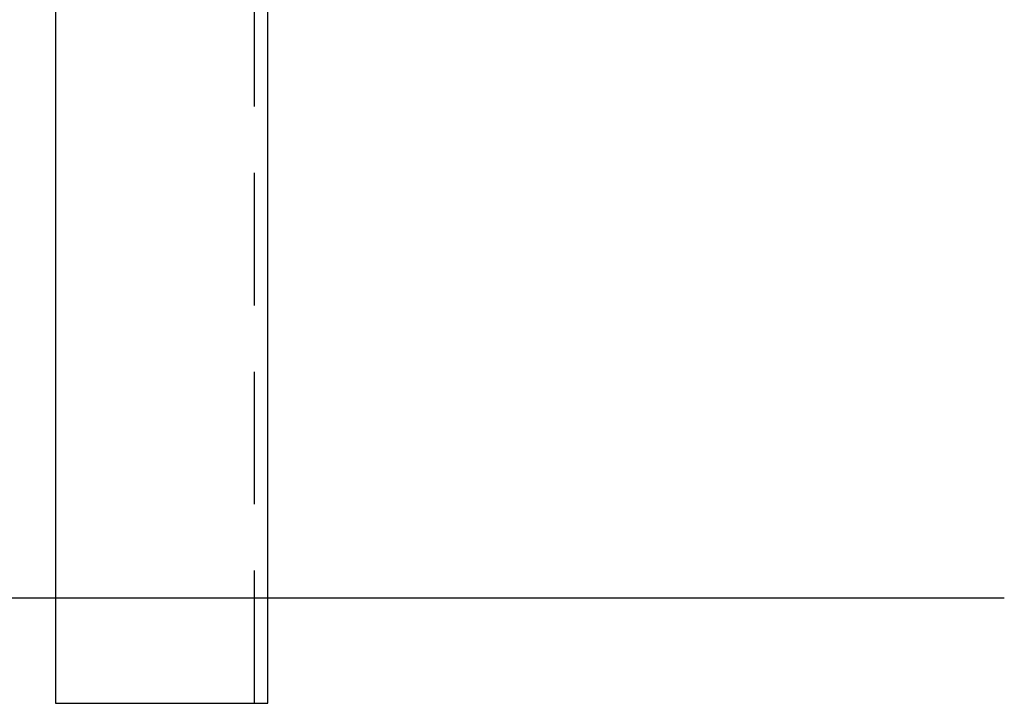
# Model space of a CAD drawing. Header units: inches. Extents: x -9715 to 27308, y -24775 to -3453.
# Tile 94 of 196: x 6668 to 6687, y -21049 to -21036. Entities that reach past the tile are written whole.
import ezdxf

# ---------------------------------------------------------------- set-up
doc = ezdxf.new("R2010")
doc.units = ezdxf.units.IN
doc.header["$MEASUREMENT"] = 0
doc.linetypes.add('HIDDENX2', pattern=[0.75, 0.5, -0.25])
doc.layers.add('S-SECT-SHPS', color=3, linetype='Continuous', lineweight=25)
doc.layers.add('S-WALL-CONC', color=2, linetype='Continuous')

msp = doc.modelspace()

# ---------------------------------------------------------------- linework, layer by layer
at = {"layer": 'S-SECT-SHPS'}
for p, q in [((6668.92075, -21020.52513, 41.66667), (6668.92075, -21048.52513, 41.66667)), ((6672.92075, -21048.52513, 41.66667), (6672.92075, -21020.52513, 41.66667)), ((6668.92075, -21048.52513, 41.66667), (6672.92075, -21048.52513, 41.66667))]:
    msp.add_line(p, q, dxfattribs=at)
at = {"layer": 'S-SECT-SHPS', "color": 1, "linetype": 'HIDDENX2', "ltscale": 5}
msp.add_line((6672.67075, -21048.52513, 41.66667), (6672.67075, -21020.52513, 41.66667), dxfattribs=at)
at = {"layer": 'S-WALL-CONC'}
msp.add_line((6643.47034, -21046.53585, 41.66667), (6686.80245, -21046.53585, 41.66667), dxfattribs=at)

doc.saveas('drawing.dxf')
